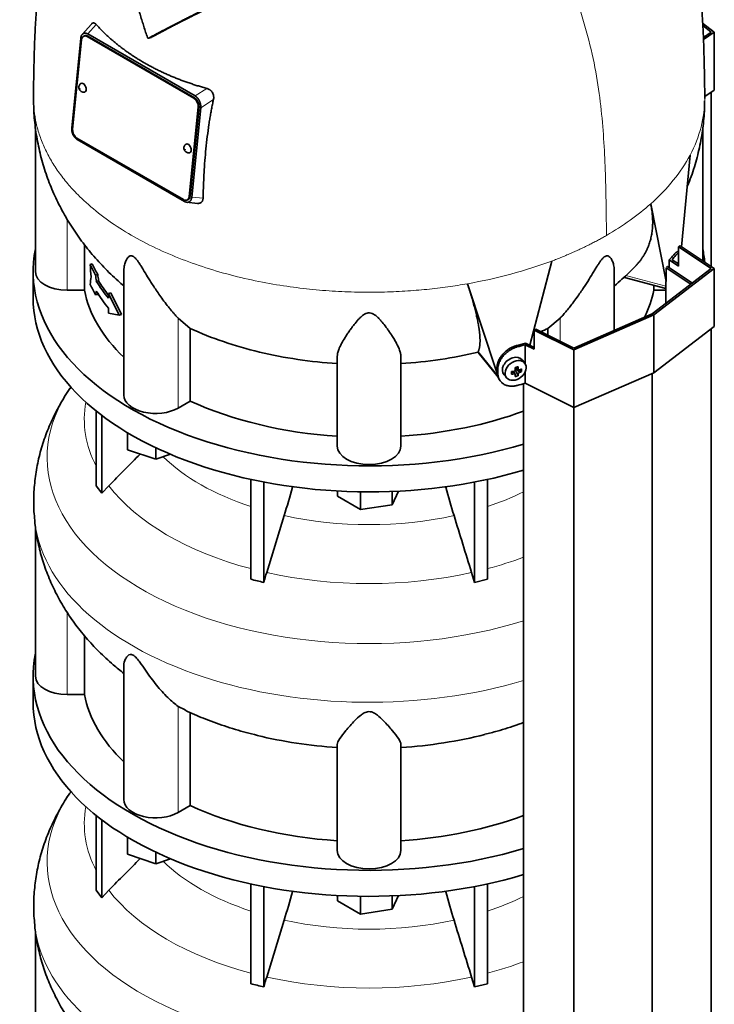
# Model space of a CAD drawing. Header units: millimetres. Extents: x 321 to 1213, y -1919 to 1672.
# Tile 9 of 29: x 915 to 1210, y -1149 to -732. Entities that reach past the tile are written whole.
import ezdxf

# ---------------------------------------------------------------- set-up
doc = ezdxf.new("R2010")
doc.units = ezdxf.units.MM
for name, color, linetype in [('M5X8_UNI7687', 7, 'Continuous'), ('MID_344-4', 7, 'Continuous'), ('VSI344-454_TERMI', 7, 'Continuous'), ('VSI344-454_TESTA', 7, 'Continuous'), ('VSI344_DIFFUSORE', 7, 'Continuous')]:
    doc.layers.add(name, color=color, linetype=linetype)

# ---------------------------------------------------------------- blocks, each defined once
blk = doc.blocks.new('SE4')
at = {"layer": 'M5X8_UNI7687', "color": 7, "linetype": 'Continuous', "lineweight": 35}
for p, q in [((1129.51, -877.21), (1128.51, -875.86)), ((1125.44, -881.87), (1124.74, -880.62)), ((1125.7, -878.93), (1126.87, -879.93)), ((1126.66, -882.48), (1125.75, -880.51)), ((1125.78, -878.99), (1125.78, -879.87)), ((1128.15, -880.74), (1126.2, -879.98)), ((1120.74, -882.14), (1121.85, -883.41)), ((1123.92, -881.88), (1124.27, -880.7))]:
    blk.add_line(p, q, dxfattribs=at)
at = {"layer": 'M5X8_UNI7687', "color": 4, "linetype": 'Continuous', "lineweight": 9}
for p, q in [((1126.76, -881.66), (1125.75, -880.51)), ((1125.83, -878.89), (1126.76, -879.69)), ((1126.2, -879.98), (1127.21, -881.14)), ((1125.02, -881.73), (1124.43, -880.67))]:
    blk.add_line(p, q, dxfattribs=at)
at = {"layer": 'M5X8_UNI7687', "color": 7, "linetype": 'Continuous', "lineweight": 35}
for centre, major_axis, ratio, start_param, end_param in [((1194.45, -838.56), (1.3, 4.83), 0.345066, 0.560828, 0.777666), ((1124.55, -878.91), (3.89, 3.14), 0.739997, 0, 3.172175), ((1124.55, -878.91), (3.89, 3.14), 0.739997, 6.252603, 6.283185), ((1121.94, -875.8), (9.99, 0.43), 0.510658, -1.393505, -1.278945), ((1122.87, -879.33), (8.97, 2.29), 0.035701, -1.293098, -1.143406), ((1122.08, -875.64), (2.06, -9.79), 0.279258, 1.046834, 1.161394), ((1126.01, -880.17), (0.391, 0.312), 0.744948, 1.56038, 2.087178), ((1126.21, -880.4), (-0.449, 0.845), 0.482969, 0.934611, 1.452812), ((1126.21, -880.4), (-0.837, 0.408), 0.40333, 4.914112, 5.432313), ((1121.8, -875.71), (3.16, -9.49), 0.408248, 1.007206, 1.121766), ((1121.94, -875.8), (9.99, 0.43), 0.510658, -1.036687, -0.922127), ((1120.09, -877.57), (6.65, -6.44), 0.71261, 0.529363, 0.679055), ((1125.64, -876.08), (-1.01, -9.2), 0.152739, -1.021742, -0.87205), ((1121.94, -875.55), (9.99, -0.48), 0.639648, -1.340934, -1.226375), ((1122.08, -875.64), (2.06, -9.79), 0.279258, 0.690017, 0.804576), ((1122.87, -874.32), (7.61, -5.28), 0.901051, 5.557555, 5.707247), ((1121.8, -875.71), (3.16, -9.49), 0.408248, 0.650389, 0.764948), ((1121.94, -875.55), (9.99, -0.48), 0.639648, -0.984117, -0.869557)]:
    blk.add_ellipse(centre, major_axis=major_axis, ratio=ratio, start_param=start_param, end_param=end_param, dxfattribs=at)
blk.add_ellipse((1125.61, -880.22), major_axis=(-3.84, -3.1), ratio=0.739997, dxfattribs=at)
for points in [[(1125.02, -880.57), (1125.04, -880.56), (1125.07, -880.55), (1125.12, -880.54), (1125.16, -880.52), (1125.2, -880.5), (1125.24, -880.47), (1125.28, -880.44), (1125.32, -880.41), (1125.35, -880.37), (1125.38, -880.33), (1125.41, -880.29), (1125.43, -880.25), (1125.45, -880.21), (1125.46, -880.17), (1125.47, -880.13), (1125.47, -880.08), (1125.47, -880.05), (1125.47, -880.04)], [(1126.76, -879.69), (1126.76, -879.71), (1126.77, -879.74), (1126.77, -879.78), (1126.79, -879.81), (1126.8, -879.85), (1126.82, -879.88), (1126.85, -879.91), (1126.87, -879.93), (1126.9, -879.95), (1126.94, -879.97), (1126.97, -879.99), (1127.01, -880), (1127.05, -880), (1127.09, -880), (1127.13, -880), (1127.17, -879.99), (1127.2, -879.98), (1127.21, -879.98)], [(1125.47, -882.01), (1125.47, -882), (1125.47, -881.97), (1125.47, -881.94), (1125.46, -881.91), (1125.45, -881.88), (1125.43, -881.85), (1125.41, -881.82), (1125.38, -881.79), (1125.35, -881.77), (1125.32, -881.75), (1125.28, -881.74), (1125.24, -881.73), (1125.2, -881.72), (1125.16, -881.72), (1125.12, -881.72), (1125.07, -881.72), (1125.04, -881.72), (1125.02, -881.73)], [(1127.21, -881.14), (1127.2, -881.14), (1127.17, -881.15), (1127.13, -881.17), (1127.09, -881.2), (1127.05, -881.22), (1127.01, -881.25), (1126.97, -881.28), (1126.94, -881.32), (1126.9, -881.35), (1126.87, -881.39), (1126.85, -881.43), (1126.82, -881.47), (1126.8, -881.51), (1126.79, -881.55), (1126.77, -881.59), (1126.77, -881.62), (1126.76, -881.65), (1126.76, -881.66)]]:
    blk.add_open_spline(points, degree=3, dxfattribs=at)
at = {"layer": 'MID_344-4', "color": 7, "linetype": 'Continuous', "lineweight": 35}
for p, q in [((1208.61, -836.21), (1208.61, -762.23)), ((1200, -843.69), (1189.46, -836.68)), ((1189.67, -836.45), (1190.11, -836.23)), ((1190.11, -836.23), (1200.62, -843.21)), ((1189.35, -842.61), (1189.35, -851.85)), ((1208.61, -1573.57), (1208.61, -862.55)), ((1183.55, -1592.77), (1183.55, -881.51)), ((1129, -885.83), (1129, -1597.16)), ((1150.29, -1607.24), (1150.29, -895.98))]:
    blk.add_line(p, q, dxfattribs=at)
at = {"layer": 'VSI344-454_TERMI', "color": 7, "linetype": 'Continuous', "lineweight": 35}
for p, q in [((1204.94, -733.09), (1209.9, -736.88)), ((1208.61, -736.86), (1205.01, -734.09)), ((1205.25, -739.09), (1208.61, -736.86)), ((1209.9, -736.88), (1205.29, -739.94)), ((1209.9, -736.88), (1209.9, -761.38)), ((1209.9, -761.38), (1205.83, -764.08)), ((1194.66, -827.82), (1195.37, -827.42)), ((1208.61, -837.09), (1194.66, -827.82)), ((1194.66, -827.82), (1194.66, -835.99)), ((1195.37, -827.42), (1209.9, -837.07)), ((1190.76, -833.4), (1194.66, -835.99)), ((1190.76, -836.67), (1190.76, -833.4)), ((1191.96, -833.32), (1194.66, -835.11)), ((1183.55, -856.29), (1208.61, -837.09)), ((1209.9, -837.07), (1184.26, -856.71)), ((1209.9, -837.07), (1209.9, -861.56)), ((1184.26, -856.71), (1150.25, -871.51)), ((1150.29, -870.76), (1183.55, -856.29)), ((1184.26, -856.71), (1184.26, -881.2)), ((1133.53, -863.12), (1134.24, -862.71)), ((1150.25, -871.51), (1133.53, -863.12)), ((1133.53, -863.12), (1133.53, -871.28)), ((1134.24, -862.71), (1150.29, -870.76)), ((1209.9, -861.56), (1184.26, -881.2)), ((1129.61, -877.36), (1129.61, -869.32)), ((1129.61, -869.32), (1133.53, -871.28)), ((1129.76, -868.62), (1133.53, -870.52)), ((1150.25, -871.51), (1150.25, -896)), ((1117.7, -880.83), (1117.7, -879.2)), ((1118.08, -881.36), (1118.08, -879.73)), ((1118.68, -884.06), (1119.06, -884.59)), ((1129.61, -885.65), (1129.61, -880.93)), ((1184.26, -881.2), (1150.25, -896)), ((1150.25, -896), (1129.61, -885.65))]:
    blk.add_line(p, q, dxfattribs=at)
at = {"layer": 'VSI344-454_TERMI', "color": 4, "linetype": 'Continuous', "lineweight": 9}
for p, q in [((1193.61, -831.41), (1192.69, -831.19)), ((1125.93, -869.73), (1126.31, -870.27)), ((1117.7, -879.2), (1118.08, -879.73)), ((1118.08, -881.36), (1117.7, -880.83))]:
    blk.add_line(p, q, dxfattribs=at)
at = {"layer": 'VSI344-454_TERMI', "color": 7, "linetype": 'Continuous', "lineweight": 35}
for centre, major_axis, start_param, end_param in [((1063.48, -795.14), (143.5, 0), -0.480069, -0.450192), ((1063.48, -795.14), (144.5, 0), -0.475352, -0.449757), ((1063.48, -795.14), (143.5, 0), -1.120604, -1.090727), ((1063.48, -795.14), (144.5, 0), -1.121039, -1.095444), ((1063.48, -811.47), (144.5, 0), -1.121039, -1.095444)]:
    blk.add_ellipse(centre, major_axis=major_axis, ratio=0.57735, start_param=start_param, end_param=end_param, dxfattribs=at)
for points, knots in [([(1192.69, -831.19), (1192.73, -831.14), (1192.82, -831.04), (1192.94, -830.9), (1193.07, -830.76), (1193.19, -830.64), (1193.32, -830.52), (1193.44, -830.41), (1193.56, -830.31), (1193.68, -830.22), (1193.8, -830.14), (1193.92, -830.07), (1194.04, -830), (1194.23, -829.91), (1194.48, -829.82), (1194.75, -829.79), (1194.91, -829.82), (1194.97, -829.83)], [0, 0, 0, 0, 0.0210181, 0.0419347, 0.0627717, 0.0835515, 0.1042965, 0.1250293, 0.1457726, 0.1665489, 0.1873807, 0.2082903, 0.2292998, 0.2504308, 0.312491, 0.3747066, 0.4161494, 0.4161494, 0.4161494, 0.4161494]), ([(1194.68, -830.39), (1194.66, -830.41), (1194.56, -830.48), (1194.37, -830.63), (1194.12, -830.85), (1193.87, -831.11), (1193.7, -831.31), (1193.61, -831.41)], [0.8203443, 0.8203443, 0.8203443, 0.8203443, 0.8334714, 0.8749845, 0.9164568, 0.9580689, 1, 1, 1, 1]), ([(1117.7, -879.2), (1117.7, -879.11), (1117.7, -878.95), (1117.72, -878.71), (1117.74, -878.46), (1117.77, -878.22), (1117.81, -877.97), (1117.86, -877.73), (1117.92, -877.48), (1117.98, -877.23), (1118.06, -876.98), (1118.14, -876.73), (1118.23, -876.48), (1118.4, -876.07), (1118.67, -875.49), (1119.09, -874.78), (1119.58, -874.08), (1120.12, -873.4), (1120.73, -872.77), (1121.38, -872.17), (1122.07, -871.62), (1122.72, -871.18), (1123.31, -870.83), (1123.82, -870.55), (1124.34, -870.3), (1124.86, -870.08), (1125.39, -869.89), (1125.75, -869.79), (1125.93, -869.73)], [0, 0, 0, 0, 0.020997, 0.041893, 0.062713, 0.083477, 0.104209, 0.124931, 0.145666, 0.166436, 0.187265, 0.208173, 0.229184, 0.250319, 0.312379, 0.374611, 0.437429, 0.499972, 0.562502, 0.625327, 0.687534, 0.749602, 0.791735, 0.833469, 0.874983, 0.916456, 0.958068, 1, 1, 1, 1]), ([(1126.31, -870.27), (1126.22, -870.29), (1126.04, -870.35), (1125.77, -870.43), (1125.51, -870.52), (1125.24, -870.62), (1124.98, -870.73), (1124.72, -870.84), (1124.46, -870.96), (1124.2, -871.09), (1123.94, -871.23), (1123.69, -871.37), (1123.43, -871.52), (1123.02, -871.77), (1122.45, -872.16), (1121.76, -872.71), (1121.11, -873.3), (1120.5, -873.94), (1119.95, -874.61), (1119.47, -875.31), (1119.05, -876.03), (1118.74, -876.68), (1118.51, -877.26), (1118.36, -877.76), (1118.23, -878.26), (1118.14, -878.75), (1118.09, -879.25), (1118.08, -879.57), (1118.08, -879.73)], [0, 0, 0, 0, 0.021018, 0.041934, 0.062771, 0.08355, 0.104295, 0.125028, 0.145771, 0.166547, 0.187379, 0.208288, 0.229298, 0.250429, 0.312489, 0.374705, 0.437522, 0.500061, 0.562591, 0.625422, 0.687637, 0.749714, 0.79185, 0.833578, 0.875077, 0.916526, 0.958107, 1, 1, 1, 1]), ([(1118.68, -884.05), (1118.55, -883.87), (1118.36, -883.56), (1118.14, -883.09), (1117.98, -882.67), (1117.85, -882.23), (1117.77, -881.77), (1117.71, -881.31), (1117.7, -880.99), (1117.7, -880.83)], [0.6886177, 0.6886177, 0.6886177, 0.6886177, 0.7497141, 0.7918499, 0.8335781, 0.8750765, 0.9165257, 0.958107, 1, 1, 1, 1]), ([(1118.08, -881.36), (1118.08, -881.44), (1118.08, -881.6), (1118.09, -881.84), (1118.12, -882.08), (1118.15, -882.31), (1118.19, -882.54), (1118.24, -882.76), (1118.29, -882.98), (1118.36, -883.2), (1118.43, -883.41), (1118.52, -883.62), (1118.61, -883.83), (1118.78, -884.16), (1119.05, -884.6), (1119.47, -885.12), (1119.95, -885.58), (1120.5, -885.98), (1121.11, -886.32), (1121.76, -886.58), (1122.45, -886.78), (1123.1, -886.88), (1123.68, -886.93), (1124.2, -886.93), (1124.72, -886.9), (1125.24, -886.83), (1125.77, -886.74), (1126.13, -886.65), (1126.31, -886.6)], [0, 0, 0, 0, 0.020996, 0.041893, 0.062713, 0.083477, 0.104209, 0.124931, 0.145666, 0.166436, 0.187264, 0.208173, 0.229184, 0.250319, 0.312379, 0.374611, 0.437429, 0.499972, 0.562503, 0.625328, 0.687536, 0.749604, 0.791737, 0.833471, 0.874985, 0.916457, 0.958069, 1, 1, 1, 1])]:
    blk.add_open_spline(points, degree=3, knots=knots, dxfattribs=at)
at = {"layer": 'VSI344-454_TESTA', "color": 7, "linetype": 'Continuous', "lineweight": 35}
for p, q in [((945.71, -733.39), (941.78, -737.85)), ((942.3, -737.44), (942.09, -737.57)), ((942.78, -738.39), (942.43, -738.55)), ((989.14, -764.84), (943.89, -738.72)), ((944.2, -737.62), (989.71, -763.9)), ((989.49, -764.69), (944.24, -738.56)), ((941.15, -739.51), (937.36, -777.35)), ((941.51, -740.07), (937.71, -777.92)), ((970, -739.37), (971.02, -739.09)), ((991.59, -766.14), (991.43, -765.81)), ((987.21, -806.5), (991, -768.65)), ((987.56, -806.34), (991.35, -768.5)), ((992.06, -768.9), (988.27, -806.74)), ((921.98, -777.29), (921.98, -838.41)), ((937.83, -780.1), (938, -780.46)), ((1204.98, -833.8), (1204.98, -777.72)), ((939.58, -781.72), (984.83, -807.85)), ((939.72, -782.35), (985.22, -808.62)), ((1195.92, -827.78), (1199.6, -788.97)), ((986.04, -808.95), (990.7, -809.41)), ((986.29, -808.02), (986.64, -807.87)), ((987.11, -808.81), (987.33, -808.68)), ((1189.43, -842.48), (1182.91, -809.63)), ((942.74, -826.83), (942.74, -846.21)), ((1131.67, -869.58), (1140.96, -833.85)), ((946.07, -835.09), (945.14, -835.31)), ((959.47, -838.11), (959.47, -890.67)), ((1167.49, -863.28), (1167.49, -838.11)), ((1189.46, -836.68), (1189.46, -842.5)), ((948.42, -839.57), (947.49, -839.79)), ((948.72, -842.19), (947.8, -842.42)), ((1171.74, -840.82), (1189.35, -845.56)), ((942.74, -846.21), (935.48, -846.21)), ((1117.5, -880.69), (1105.17, -843.49)), ((1184.23, -844.18), (1184.23, -846.21)), ((1189.35, -846.21), (1184.23, -846.21)), ((948.42, -848.01), (947.49, -848.23)), ((953.89, -847.34), (952.97, -847.56)), ((957.51, -856.74), (952.97, -847.56)), ((952.97, -847.56), (952.97, -849.67)), ((958.44, -856.52), (953.89, -847.34)), ((952.97, -853.89), (952.97, -855.99)), ((957.51, -856.74), (952.97, -855.99)), ((958.44, -856.52), (957.51, -856.74)), ((987.65, -862.43), (982.52, -858.15)), ((1144.45, -858.15), (1139.32, -862.43)), ((987.65, -862.43), (987.65, -893.22)), ((1139.32, -862.43), (1139.32, -865.26)), ((1109.7, -872.5), (1109.73, -872.26)), ((1049.98, -912.31), (1049.98, -874.28)), ((1076.98, -912.31), (1076.98, -874.28)), ((1109.74, -872.57), (1118.24, -883.1)), ((987.65, -893.22), (982.52, -896.18))]:
    blk.add_line(p, q, dxfattribs=at)
at = {"layer": 'VSI344-454_TESTA', "color": 4, "linetype": 'Continuous', "lineweight": 9}
for p, q in [((944.2, -737.62), (947.74, -733.6)), ((944.24, -738.56), (943.89, -738.72)), ((994.7, -760.71), (989.71, -763.9)), ((989.14, -764.84), (989.49, -764.69)), ((997.48, -765.45), (992.06, -768.9)), ((991.35, -768.5), (991, -768.65)), ((987.21, -806.5), (987.56, -806.34)), ((988.27, -806.74), (993.06, -807.22)), ((935.48, -846.21), (935.48, -816.25)), ((1172.4, -839.95), (1189.35, -844.51)), ((982.52, -896.18), (982.52, -858.15)), ((1144.45, -867.83), (1144.45, -858.15)), ((1109.73, -872.26), (1118.16, -882.69))]:
    blk.add_line(p, q, dxfattribs=at)
at = {"layer": 'VSI344-454_TESTA', "color": 7, "linetype": 'Continuous', "lineweight": 35}
for centre, major_axis, ratio, start_param, end_param in [((943.63, -741.3), (1.2, -2.75), 0.643408, 2.425216, 3.996013), ((943.98, -741.14), (1.2, -2.75), 0.643408, 2.425216, 3.141593), ((942.09, -760.42), (-0.8, 1.83), 0.643408, 0, 0.21978), ((942.09, -760.42), (-0.8, 1.83), 0.643408, 2.920391, 6.283185), ((988.88, -767.42), (1.2, -2.75), 0.643408, 0.85442, 2.425216), ((989.23, -767.27), (-1.2, 2.75), 0.643408, 3.996013, 5.566809), ((939.84, -779.14), (-1.2, 2.75), 0.643408, 0.85442, 2.425216), ((986.63, -786.14), (-0.8, 1.83), 0.643408, 0, 0.21978), ((986.63, -786.14), (-0.8, 1.83), 0.643408, 2.920391, 6.283185), ((985.09, -805.27), (-1.2, 2.75), 0.643408, 2.425216, 3.996013), ((985.44, -805.12), (-1.2, 2.75), 0.643408, 3.141593, 3.996013), ((935.48, -838.41), (13.5, 0), 0.57735, 3.141593, 4.712389), ((1063.48, -817.05), (-122.5, 0), 0.57735, 0.261186, 0.327396), ((1063.48, -817.05), (-121.5, 0), 0.57735, 0.260097, 0.326857), ((1063.48, -819.16), (-122.5, 0), 0.57735, 0.335083, 0.446047), ((1063.48, -819.16), (-121.5, 0), 0.57735, 0.334608, 0.428513), ((1063.48, -838.41), (-121.5, 0), 0.57735, 0.111341, 0.543224), ((1063.48, -825.48), (-122.5, 0), 0.57735, 0.261186, 0.327396), ((1063.48, -823.37), (-122.5, 0), 0.57735, 0.335083, 0.446047), ((1063.48, -838.41), (121.5, 0), 0.57735, 6.004526, 6.171844), ((972.97, -890.67), (13.5, 0), 0.57735, 3.141593, 5.497787), ((1063.48, -838.41), (-121.5, 0), 0.57735, 0.896739, 1.459455), ((1063.48, -838.41), (121.5, 0), 0.57735, 4.82373, 5.281941), ((1063.48, -912.31), (13.5, 0), 0.57735, 3.141593, 6.283185)]:
    blk.add_ellipse(centre, major_axis=major_axis, ratio=ratio, start_param=start_param, end_param=end_param, dxfattribs=at)
at = {"layer": 'VSI344-454_TESTA', "color": 4, "linetype": 'Continuous', "lineweight": 9}
for centre in [(941.03, -760.88), (985.58, -786.6)]:
    blk.add_ellipse(centre, major_axis=(-0.0254, 0.0582), ratio=0.643408, dxfattribs=at)
for start_param, end_param in [(5.707705, 5.986003), (5.009578, 5.287871)]:
    blk.add_ellipse((1063.48, -764.9), major_axis=(142.36, 0), ratio=0.57735, start_param=start_param, end_param=end_param, dxfattribs=at)
at = {"layer": 'VSI344-454_TESTA', "color": 7, "linetype": 'Continuous', "lineweight": 35}
for points, degree, knots in [([(939.67, -659.58), (938.94, -660.99), (937.13, -664.63), (934.41, -670.69), (931.69, -677.76), (929.41, -684.89), (927.55, -691.95), (926, -699.01), (924.67, -706.5), (923.59, -714.33), (922.74, -722.48), (922.11, -730.69), (921.7, -738.57), (921.45, -745.84), (921.32, -751.8), (921.23, -756.42), (921.16, -760.61), (921.13, -763.48), (921.13, -764.89), (921.13, -764.9)], 3, [0.268791, 0.268791, 0.268791, 0.268791, 0.2994064, 0.3474862, 0.3962155, 0.4453554, 0.4911751, 0.5367529, 0.585889, 0.6400119, 0.6937793, 0.7514987, 0.8111551, 0.8598626, 0.9065194, 0.9430644, 0.9702522, 0.9998582, 1, 1, 1, 1]), ([(1205.83, -764.94), (1205.83, -763.86), (1205.83, -761.55), (1205.76, -757.79), (1205.69, -753.92), (1205.59, -748.99), (1205.43, -742.85), (1205.11, -735.03), (1204.6, -726.91), (1203.81, -718.13), (1202.8, -709.85), (1201.49, -701.7), (1199.97, -694.27), (1198.14, -686.93), (1195.93, -679.63), (1193.31, -672.52), (1190.42, -665.84), (1188.37, -661.66), (1187.3, -659.58), (1187.27, -659.53)], 3, [0, 0, 0, 0, 0.0197175, 0.0499341, 0.078512, 0.1125501, 0.1619145, 0.2122512, 0.2776217, 0.3327138, 0.3923564, 0.4445103, 0.4950819, 0.5398793, 0.5902485, 0.6413228, 0.6856582, 0.7299754, 0.7309332, 0.7309332, 0.7309332, 0.7309332]), ([(969.49, -739.08), (969.36, -738.7), (969.1, -737.94), (968.71, -736.8), (968.33, -735.65), (967.96, -734.49), (967.59, -733.33), (967.22, -732.16), (966.86, -730.99), (966.51, -729.8), (966.16, -728.61), (965.82, -727.42), (965.48, -726.22), (965.14, -725.01), (964.82, -723.79), (964.49, -722.57), (964.17, -721.34), (963.73, -719.58), (963.15, -717.24), (962.47, -714.3), (961.79, -711.24), (961.11, -708.07), (960.43, -704.78), (960, -702.55), (959.78, -701.42)], 3, [0, 0, 0, 0, 0.030328, 0.060804, 0.091429, 0.122206, 0.153136, 0.184222, 0.215465, 0.246867, 0.278431, 0.310158, 0.342051, 0.374109, 0.406337, 0.438735, 0.471305, 0.504049, 0.578996, 0.657008, 0.738102, 0.822291, 0.909586, 1, 1, 1, 1]), ([(999.73, -724.19), (995.56, -726.24), (992, -728.01), (987.96, -730.03), (984.42, -731.83), (982.5, -732.81), (980.69, -733.74), (978.8, -734.71), (976.98, -735.66), (973.34, -737.56), (970, -739.37)], 2, [0, 0, 0, 0.25, 0.25, 0.5, 0.5, 0.625, 0.625, 0.75, 0.75, 1, 1, 1]), ([(971.02, -739.09), (974.36, -737.29), (978.01, -735.39), (979.81, -734.45), (981.7, -733.48), (983.47, -732.56), (985.36, -731.6), (988.91, -729.8), (992.98, -727.77), (996.58, -725.97), (1000.79, -723.9)], 2, [0, 0, 0, 0.25, 0.25, 0.375, 0.375, 0.5, 0.5, 0.75, 0.75, 1, 1, 1]), ([(945.72, -733.38), (945.73, -733.37), (945.84, -733.24), (946.09, -733.05), (946.41, -732.95), (946.67, -732.95), (946.88, -732.99), (947.09, -733.07), (947.31, -733.2), (947.53, -733.38), (947.67, -733.52), (947.74, -733.6)], 3, [0.3819069, 0.3819069, 0.3819069, 0.3819069, 0.392179, 0.5097344, 0.6234902, 0.6817649, 0.7404104, 0.8020867, 0.8651418, 0.9320617, 1, 1, 1, 1]), ([(947.74, -733.6), (947.92, -733.8), (948.28, -734.2), (948.84, -734.79), (949.4, -735.38), (949.96, -735.96), (950.54, -736.54), (951.12, -737.11), (951.72, -737.68), (952.31, -738.25), (952.92, -738.81), (953.54, -739.36), (954.16, -739.91), (954.79, -740.45), (955.42, -740.99), (956.07, -741.53), (956.72, -742.06), (957.38, -742.58), (958.04, -743.1), (958.72, -743.61), (959.4, -744.12), (960.08, -744.62), (960.78, -745.12), (961.48, -745.62), (962.19, -746.1), (962.9, -746.58), (963.62, -747.06), (964.35, -747.53), (965.08, -748), (965.82, -748.46), (966.57, -748.91), (967.32, -749.36), (968.32, -749.94), (969.57, -750.65), (971.09, -751.47), (972.63, -752.28), (974.19, -753.06), (975.78, -753.82), (977.39, -754.56), (979.03, -755.27), (980.68, -755.97), (982.36, -756.64), (984.06, -757.29), (985.79, -757.92), (987.53, -758.53), (989.29, -759.11), (991.07, -759.67), (992.88, -760.21), (994.09, -760.54), (994.7, -760.71)], 3, [0, 0, 0, 0, 0.016211, 0.032418, 0.048618, 0.064813, 0.081003, 0.097187, 0.113366, 0.129539, 0.145707, 0.161869, 0.178026, 0.194178, 0.210323, 0.226464, 0.242598, 0.258728, 0.274851, 0.29097, 0.307082, 0.323189, 0.339291, 0.355387, 0.371478, 0.387563, 0.403642, 0.419716, 0.435784, 0.451847, 0.467904, 0.483956, 0.500002, 0.531096, 0.562211, 0.593346, 0.624503, 0.65568, 0.686878, 0.718097, 0.749337, 0.780598, 0.811879, 0.843181, 0.874504, 0.905847, 0.937211, 0.968595, 1, 1, 1, 1]), ([(969.49, -739.08), (969.5, -739.1), (969.52, -739.14), (969.55, -739.19), (969.59, -739.25), (969.64, -739.31), (969.71, -739.36), (969.78, -739.39), (969.85, -739.4), (969.93, -739.4), (969.97, -739.38), (970, -739.37)], 3, [0, 0, 0, 0, 0.083882, 0.167351, 0.251899, 0.376428, 0.501233, 0.625666, 0.750014, 0.87532, 1, 1, 1, 1]), ([(941.06, -758.76), (941.04, -758.77), (940.84, -758.89), (940.59, -759.31), (940.39, -759.89), (940.38, -760.53), (940.57, -761.19), (940.96, -761.74), (941.29, -761.96), (941.43, -762.06)], 3, [0, 0, 0, 0, 0.016071, 0.188666, 0.346757, 0.501927, 0.66984, 0.88022, 1, 1, 1, 1]), ([(994.7, -760.71), (994.76, -760.73), (994.89, -760.77), (995.07, -760.83), (995.25, -760.91), (995.48, -761.02), (995.75, -761.17), (996.06, -761.38), (996.33, -761.62), (996.67, -761.97), (997.03, -762.46), (997.35, -763.13), (997.51, -763.74), (997.57, -764.25), (997.58, -764.65), (997.55, -765.06), (997.5, -765.32), (997.48, -765.45)], 3, [0, 0, 0, 0, 0.03415, 0.067958, 0.101516, 0.134917, 0.197958, 0.259657, 0.318285, 0.37658, 0.490339, 0.607904, 0.728718, 0.794673, 0.861368, 0.929571, 1, 1, 1, 1]), ([(921.19, -764.97), (921.2, -767.24), (921.25, -771.69), (922.09, -779.29), (923.59, -787.2), (925.74, -795), (928.5, -802.58), (931.86, -809.92), (935.79, -817.01), (940.28, -823.82), (945.31, -830.33), (950.89, -836.54), (955.66, -841.11), (958.61, -843.71), (959.42, -844.4)], 3, [0, 0, 0, 0, 0.0610135, 0.1410798, 0.2207917, 0.3003204, 0.3798458, 0.4595598, 0.5396689, 0.6203955, 0.701976, 0.7846548, 0.8686711, 0.9000085, 0.9000085, 0.9000085, 0.9000085]), ([(997.48, -765.45), (997.41, -765.78), (997.26, -766.45), (997.05, -767.47), (996.84, -768.49), (996.64, -769.53), (996.44, -770.57), (996.25, -771.63), (996.07, -772.7), (995.89, -773.78), (995.71, -774.86), (995.34, -777.28), (994.82, -781.11), (994.26, -786.22), (993.81, -791.39), (993.53, -795.65), (993.35, -799.13), (993.24, -801.76), (993.14, -804.47), (993.09, -806.29), (993.06, -807.22)], 3, [0, 0, 0, 0, 0.02336, 0.047015, 0.070963, 0.095203, 0.119731, 0.144544, 0.169639, 0.195013, 0.220662, 0.246585, 0.366346, 0.49242, 0.612327, 0.739264, 0.80163, 0.865878, 0.932007, 1, 1, 1, 1]), ([(1198.33, -802.63), (1198.41, -802.43), (1199.56, -799.61), (1201.53, -794.06), (1203.69, -785.86), (1205.1, -777.68), (1205.77, -770.83), (1205.77, -767.15), (1205.76, -765.94)], 3, [0.3304513, 0.3304513, 0.3304513, 0.3304513, 0.3415417, 0.4900137, 0.6364085, 0.7810284, 0.9241639, 0.9843732, 0.9843732, 0.9843732, 0.9843732]), ([(985.6, -784.47), (985.58, -784.49), (985.39, -784.61), (985.14, -785.03), (984.94, -785.61), (984.93, -786.25), (985.11, -786.91), (985.51, -787.46), (985.84, -787.68), (985.98, -787.78)], 3, [0, 0, 0, 0, 0.016071, 0.188666, 0.346757, 0.501927, 0.66984, 0.88022, 1, 1, 1, 1]), ([(993.06, -807.22), (993.06, -807.28), (993.05, -807.39), (993.04, -807.56), (993.01, -807.73), (992.96, -807.94), (992.89, -808.18), (992.76, -808.45), (992.61, -808.68), (992.37, -808.96), (992, -809.22), (991.46, -809.41), (991.01, -809.44), (990.75, -809.42), (990.7, -809.41)], 3, [0, 0, 0, 0, 0.0335571, 0.0667874, 0.0997731, 0.1325985, 0.1958636, 0.2580457, 0.3183352, 0.3781439, 0.4957181, 0.6141111, 0.7362695, 0.7635613, 0.7635613, 0.7635613, 0.7635613]), ([(1176.82, -835.61), (1176.88, -835.54), (1177.06, -835.36), (1177.33, -835.06), (1177.64, -834.7), (1177.95, -834.35), (1178.24, -833.98), (1178.53, -833.61), (1178.81, -833.24), (1179.08, -832.86), (1179.35, -832.48), (1179.61, -832.1), (1179.85, -831.71), (1180.1, -831.31), (1180.33, -830.91), (1180.56, -830.51), (1180.78, -830.11), (1180.99, -829.69), (1181.19, -829.28), (1181.39, -828.86), (1181.58, -828.44), (1181.76, -828.01), (1181.93, -827.58), (1182.17, -826.95), (1182.46, -826.12), (1182.77, -825.08), (1183.04, -824.02), (1183.26, -822.95), (1183.44, -821.87), (1183.59, -820.78), (1183.69, -819.69), (1183.75, -818.59), (1183.77, -817.48), (1183.75, -816.37), (1183.7, -815.25), (1183.61, -814.13), (1183.49, -813.01), (1183.33, -811.89), (1183.14, -810.76), (1182.99, -810.01), (1182.91, -809.63)], 3, [0.1920483, 0.1920483, 0.1920483, 0.1920483, 0.2005107, 0.2147742, 0.2290298, 0.2432778, 0.2575181, 0.2717506, 0.2859755, 0.3001927, 0.3144023, 0.3286042, 0.3427985, 0.3569852, 0.3711642, 0.3853356, 0.3994995, 0.4136557, 0.4278043, 0.4419454, 0.4560788, 0.4702047, 0.484323, 0.4984337, 0.5315552, 0.5644411, 0.5970912, 0.6295054, 0.6616835, 0.6936252, 0.7253304, 0.756799, 0.7880306, 0.8190252, 0.8497823, 0.8803019, 0.9105837, 0.9406275, 0.970433, 1, 1, 1, 1]), ([(982.52, -858.15), (982.3, -857.92), (981.86, -857.44), (981.16, -856.65), (980.35, -855.72), (979.41, -854.61), (978.1, -852.99), (976.52, -850.95), (974.79, -848.56), (973.24, -846.32), (971.88, -844.26), (970.67, -842.36), (969.3, -840.14), (968.04, -838.06), (966.84, -836.12), (966.03, -834.85), (965.24, -833.7), (964.44, -832.7), (963.59, -831.93), (962.78, -831.59), (962.14, -831.66), (961.6, -831.97), (961.13, -832.44), (960.55, -833.29), (960.09, -834.35), (959.74, -835.59), (959.55, -836.68), (959.48, -837.53), (959.47, -838.02), (959.47, -838.11)], 3, [0, 0, 0, 0, 0.020247, 0.0413012, 0.0631676, 0.0911499, 0.1206822, 0.1725651, 0.2189806, 0.2600001, 0.2962057, 0.3283254, 0.3570821, 0.4069553, 0.4285992, 0.4484587, 0.4665056, 0.4826091, 0.4971306, 0.5113122, 0.5266668, 0.543344, 0.562023, 0.5826937, 0.6304427, 0.6595254, 0.6923195, 0.7261108, 0.734395, 0.734395, 0.734395, 0.734395]), ([(1167.49, -838.11), (1167.49, -837.96), (1167.48, -837.1), (1167.28, -835.64), (1166.72, -833.88), (1166.03, -832.63), (1165.37, -831.96), (1164.81, -831.67), (1164.28, -831.59), (1163.55, -831.83), (1162.75, -832.47), (1162, -833.35), (1161.22, -834.43), (1160.44, -835.62), (1159.6, -836.96), (1158.38, -838.96), (1156.67, -841.78), (1154.81, -844.7), (1153.1, -847.24), (1151.56, -849.43), (1149.94, -851.61), (1148.34, -853.66), (1146.9, -855.39), (1145.6, -856.89), (1144.82, -857.74), (1144.45, -858.15)], 3, [0.265607, 0.265607, 0.265607, 0.265607, 0.2789295, 0.3409942, 0.392778, 0.4359518, 0.4604978, 0.4716154, 0.4871189, 0.5000341, 0.5129562, 0.5284792, 0.5444389, 0.5641957, 0.583938, 0.6074587, 0.6593255, 0.7214848, 0.7571561, 0.7963778, 0.8446458, 0.8874257, 0.9275339, 0.9650516, 1, 1, 1, 1]), ([(1167.55, -844.4), (1168.62, -843.48), (1171.8, -840.66), (1174.94, -837.64), (1176.77, -835.66), (1176.81, -835.62)], 3, [0.4426414, 0.4426414, 0.4426414, 0.4426414, 0.6269656, 0.9926752, 1, 1, 1, 1]), ([(1109.73, -872.26), (1109.76, -872.2), (1109.81, -872.09), (1109.89, -871.91), (1109.96, -871.72), (1110.03, -871.52), (1110.09, -871.32), (1110.15, -871.1), (1110.21, -870.88), (1110.26, -870.66), (1110.31, -870.42), (1110.35, -870.18), (1110.39, -869.93), (1110.42, -869.67), (1110.45, -869.41), (1110.47, -869.14), (1110.49, -868.86), (1110.51, -868.58), (1110.52, -868.28), (1110.53, -867.98), (1110.53, -867.68), (1110.53, -867.36), (1110.52, -867.04), (1110.51, -866.71), (1110.5, -866.38), (1110.48, -866.04), (1110.46, -865.69), (1110.43, -865.33), (1110.4, -864.97), (1110.37, -864.6), (1110.33, -864.23), (1110.29, -863.85), (1110.24, -863.46), (1110.19, -863.07), (1110.13, -862.67), (1110.07, -862.26), (1109.98, -861.67), (1109.85, -860.86), (1109.66, -859.85), (1109.45, -858.8), (1109.22, -857.73), (1108.98, -856.64), (1108.71, -855.53), (1108.43, -854.39), (1108.13, -853.24), (1107.81, -852.07), (1107.48, -850.89), (1107.13, -849.68), (1106.77, -848.47), (1106.39, -847.24), (1106, -846), (1105.59, -844.76), (1105.31, -843.91), (1105.17, -843.49)], 3, [0, 0, 0, 0, 0.014374, 0.02874, 0.043097, 0.057447, 0.071789, 0.086123, 0.100449, 0.114767, 0.129077, 0.143379, 0.157674, 0.171961, 0.186239, 0.200511, 0.214774, 0.22903, 0.243278, 0.257518, 0.27175, 0.285975, 0.300193, 0.314402, 0.328604, 0.342798, 0.356985, 0.371164, 0.385335, 0.399499, 0.413655, 0.427804, 0.441945, 0.456079, 0.470204, 0.484323, 0.498433, 0.531555, 0.564441, 0.597091, 0.629505, 0.661683, 0.693625, 0.72533, 0.756799, 0.78803, 0.819025, 0.849782, 0.880302, 0.910583, 0.940627, 0.970433, 1, 1, 1, 1]), ([(1076.98, -874.28), (1076.98, -874.1), (1076.97, -873.73), (1076.87, -873.14), (1076.71, -872.44), (1076.44, -871.62), (1075.96, -870.42), (1075.24, -868.94), (1074.25, -867.2), (1073.24, -865.57), (1072.24, -864.07), (1071.28, -862.69), (1070.09, -861.08), (1068.9, -859.59), (1067.66, -858.23), (1066.77, -857.37), (1065.84, -856.63), (1064.86, -856.06), (1063.73, -855.76), (1062.55, -855.89), (1061.53, -856.37), (1060.6, -857.02), (1059.71, -857.82), (1058.48, -859.1), (1057.28, -860.56), (1056.07, -862.17), (1055.09, -863.54), (1054.15, -864.93), (1053, -866.72), (1051.97, -868.49), (1051.12, -870.17), (1050.53, -871.58), (1050.08, -872.97), (1050.02, -873.86), (1049.98, -874.28)], 3, [0, 0, 0, 0, 0.020247, 0.041301, 0.063168, 0.09115, 0.120682, 0.172565, 0.218981, 0.26, 0.296206, 0.328325, 0.357082, 0.406955, 0.428599, 0.448459, 0.466506, 0.482609, 0.497131, 0.511312, 0.526667, 0.543344, 0.562023, 0.582694, 0.630443, 0.659525, 0.692319, 0.726111, 0.759233, 0.82594, 0.865768, 0.902245, 0.953307, 1, 1, 1, 1]), ([(987.65, -862.43), (992.1, -864.49), (996.8, -866.36), (1006.61, -869.71), (1011.72, -871.18), (1022.25, -873.7), (1027.67, -874.74), (1038.7, -876.38), (1044.32, -876.98), (1049.98, -877.34)], 3, [0, 0, 0, 0, 0.25, 0.25, 0.5, 0.5, 0.75, 0.75, 1, 1, 1, 1]), ([(1109.7, -872.5), (1104.48, -873.74), (1099.1, -874.77), (1088.16, -876.39), (1082.6, -876.98), (1076.98, -877.34)], 3, [0, 0, 0, 0, 0.5, 0.5, 1, 1, 1, 1])]:
    blk.add_open_spline(points, degree=degree, knots=knots, dxfattribs=at)
at = {"layer": 'VSI344-454_TESTA', "color": 4, "linetype": 'Continuous', "lineweight": 9}
for points, knots in [([(1144.99, -700.57), (1146.02, -705.14), (1148.82, -714.79), (1153.95, -730.13), (1158.33, -746.01), (1160.97, -761.03), (1162.54, -775.12), (1163.43, -788.67), (1163.9, -801.91), (1164.05, -813.24), (1164.14, -820.28), (1164.14, -823.02)], [0, 0, 0, 0, 0.117079, 0.240569, 0.360617, 0.476421, 0.590288, 0.703407, 0.816259, 0.929029, 1, 1, 1, 1]), ([(1205.84, -764.94), (1205.84, -768.99), (1205.31, -773.05), (1203.23, -781.09), (1201.66, -785.07), (1199.6, -788.97)], [0.5007354, 0.5007354, 0.5007354, 0.5007354, 0.75, 0.75, 1, 1, 1, 1])]:
    blk.add_open_spline(points, degree=3, knots=knots, dxfattribs=at)
at = {"layer": 'VSI344-454_TESTA', "color": 7, "linetype": 'Continuous', "lineweight": 35}
for points, degree in [([(942.09, -737.57), (941.29, -738.14), (941.15, -739.51)], 2), ([(944.2, -737.62), (943.13, -737), (942.3, -737.44)], 2), ([(941.43, -762.06), (941.87, -762.29), (942.25, -762.37), (942.6, -762.3)], 3), ([(991.43, -765.81), (990.78, -764.51), (989.71, -763.9)], 2), ([(992.06, -768.9), (992.2, -767.53), (991.59, -766.14)], 2), ([(937.36, -777.35), (937.22, -778.72), (937.83, -780.1)], 2), ([(938, -780.46), (938.66, -781.74), (939.72, -782.35)], 2), ([(985.98, -787.78), (986.41, -788.01), (986.8, -788.09), (987.14, -788.02)], 3), ([(985.22, -808.62), (986.28, -809.24), (987.11, -808.81)], 2), ([(987.33, -808.68), (988.13, -808.11), (988.27, -806.74)], 2), ([(945.64, -840.58), (945.47, -838.83), (945.3, -837.07), (945.14, -835.31)], 3), ([(945.64, -840.58), (945.47, -841.64), (945.3, -842.69), (945.14, -843.75)], 3), ([(947.8, -842.42), (947.69, -841.54), (947.59, -840.67), (947.49, -839.79)], 3), ([(948.72, -842.19), (948.62, -841.32), (948.52, -840.45), (948.42, -839.57)], 3), ([(947.8, -846.63), (947.69, -847.16), (947.59, -847.7), (947.49, -848.23)], 3), ([(948.49, -847.61), (948.47, -847.74), (948.44, -847.87), (948.42, -848.01)], 3), ([(1139.32, -862.43), (1138.33, -862.89), (1137.33, -863.34), (1136.32, -863.77)], 3), ([(1133.61, -864.91), (1133.37, -865.01), (1133.13, -865.11), (1132.89, -865.2)], 3)]:
    blk.add_open_spline(points, degree=degree, dxfattribs=at)
at = {"layer": 'VSI344-454_TESTA', "color": 4, "linetype": 'Continuous', "lineweight": 9}
for points, weights in [([(921.13, -764.9), (921.13, -830.75), (1014.43, -859.53), (1105.17, -843.49)], [0.668643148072, 0.54702804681, 0.657480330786, 1]), ([(1140.96, -833.85), (1149.33, -830.71), (1157.09, -827.09), (1164.14, -823.02)], [1, 0.996331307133, 0.996331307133, 1])]:
    blk.add_rational_spline(points, weights, degree=3, dxfattribs=at)
blk.add_open_spline([(1182.91, -809.63), (1177.49, -814.45), (1171.19, -818.95), (1164.14, -823.02)], degree=3, dxfattribs=at)
at = {"layer": 'VSI344_DIFFUSORE', "color": 7, "linetype": 'Continuous', "lineweight": 35}
for p, q in [((920.98, -838.41), (920.98, -849.44)), ((947.78, -929.09), (947.78, -897.45)), ((950.07, -932.29), (950.07, -899.25)), ((960.97, -913.86), (960.97, -906.58)), ((972.97, -917.86), (960.97, -913.86)), ((972.97, -917.86), (972.97, -912.98)), ((979.21, -915.78), (972.97, -917.86)), ((1013.26, -968.77), (1013.26, -926.43)), ((1113.71, -968.77), (1113.71, -926.43)), ((947.78, -929.09), (950.07, -932.29)), ((950.07, -932.29), (953.07, -929.12)), ((1018.8, -970.1), (1018.8, -927.56)), ((1108.17, -970.1), (1108.17, -927.56)), ((1050.1, -933.57), (1050.1, -931.34)), ((1059.9, -939.23), (1050.1, -933.57)), ((1059.9, -939.23), (1059.9, -931.68)), ((1075.96, -931.39), (1073.28, -937.16)), ((1073.28, -937.16), (1073.28, -931.51)), ((1073.28, -937.16), (1059.9, -939.23)), ((1027.47, -941.8), (1020.04, -965.91)), ((921.98, -946.77), (921.98, -1009.88)), ((1106.92, -965.91), (1108.17, -970.1)), ((1108.17, -970.1), (1113.71, -968.77)), ((942.74, -1017.67), (942.74, -992.64)), ((959.47, -1005.38), (959.47, -1062.13)), ((920.98, -1009.88), (920.98, -1020.9)), ((942.74, -1017.67), (935.48, -1017.67)), ((985.49, -1024.12), (982.52, -1022.65)), ((987.65, -1064.68), (987.65, -1025.19)), ((1049.98, -1083.78), (1049.98, -1038.79)), ((1076.98, -1083.78), (1076.98, -1038.79)), ((987.65, -1064.68), (982.52, -1067.64)), ((947.78, -1100.55), (947.78, -1068.92)), ((950.07, -1103.75), (950.07, -1070.71)), ((960.97, -1085.32), (960.97, -1078.05)), ((972.97, -1089.32), (972.97, -1084.45)), ((972.97, -1089.32), (960.97, -1085.32)), ((979.21, -1087.24), (972.97, -1089.32)), ((947.78, -1100.55), (950.07, -1103.75)), ((950.07, -1103.75), (953.07, -1100.58)), ((1013.26, -1140.24), (1013.26, -1097.89)), ((1018.8, -1141.56), (1018.8, -1099.02)), ((1108.17, -1141.56), (1108.17, -1099.02)), ((1113.71, -1140.24), (1113.71, -1097.89)), ((1050.1, -1105.04), (1050.1, -1102.81)), ((1059.9, -1110.69), (1050.1, -1105.04)), ((1059.9, -1110.69), (1059.9, -1103.15)), ((1075.96, -1102.86), (1073.28, -1108.62)), ((1073.28, -1108.62), (1073.28, -1102.98)), ((1073.28, -1108.62), (1059.9, -1110.69)), ((1027.47, -1113.26), (1020.04, -1137.37)), ((921.98, -1118.23), (921.98, -1181.34)), ((1106.92, -1137.37), (1108.17, -1141.56)), ((1108.17, -1141.56), (1113.71, -1140.24))]:
    blk.add_line(p, q, dxfattribs=at)
at = {"layer": 'VSI344_DIFFUSORE', "color": 4, "linetype": 'Continuous', "lineweight": 9}
for p, q in [((935.48, -1017.67), (935.48, -982.81)), ((982.52, -1067.64), (982.52, -1022.65))]:
    blk.add_line(p, q, dxfattribs=at)
at = {"layer": 'VSI344_DIFFUSORE', "color": 7, "linetype": 'Continuous', "lineweight": 35}
for centre, major_axis, start_param, end_param in [((1063.48, -838.41), (142.5, 0), 3.023053, 5.190143), ((1063.48, -838.41), (142.5, 0), 0.049395, 0.118539), ((1063.48, -849.44), (142.5, 0), 3.141593, 5.190143), ((1063.48, -1009.88), (142.5, 0), 3.023053, 5.190143), ((935.48, -1009.88), (13.5, 0), 3.141604, 4.712389), ((1063.48, -1009.88), (-121.5, 0), 0.111341, 0.543224), ((1063.48, -1020.9), (142.5, 0), 3.141593, 5.190143), ((1063.48, -970.38), (-121.5, 0), 1.169839, 1.459455), ((1063.48, -970.38), (121.5, 0), 4.82373, 5.128464), ((972.97, -1062.13), (13.5, 0), 3.141581, 5.497787), ((1063.48, -1009.88), (-121.5, 0), 0.896739, 1.459455), ((1063.48, -1009.88), (121.5, 0), 4.82373, 5.281941), ((1063.48, -1083.78), (13.5, 0), 3.141593, 6.283185)]:
    blk.add_ellipse(centre, major_axis=major_axis, ratio=0.57735, start_param=start_param, end_param=end_param, dxfattribs=at)
at = {"layer": 'VSI344_DIFFUSORE', "color": 4, "linetype": 'Continuous', "lineweight": 9}
for centre, major_axis, start_param, end_param in [((1063.48, -917.16), (136.58, 0), 2.761579, 5.212737), ((1063.48, -900.84), (120.79, 0), 3.038624, 3.432735), ((1063.48, -887.07), (-101.4, 0), 0.532702, 1.052595), ((1063.48, -900.84), (-120.79, 0), 0.417538, 1.141984), ((1063.48, -887.07), (101.4, 0), -1.052595, -0.868255), ((1063.48, -938.84), (-142.13, 0), 0.049211, 2.049895), ((1063.48, -887.07), (-101.4, 0), 1.207688, 1.933905), ((1063.48, -900.84), (120.79, 0), -1.141984, -0.997489), ((1063.48, -900.84), (-120.79, 0), 1.202936, 1.938657), ((1063.48, -1088.62), (136.58, 0), 2.761579, 5.212737), ((1063.48, -1072.3), (120.79, 0), 3.038624, 3.432735), ((1063.48, -1058.54), (-101.4, 0), 0.532702, 1.052595), ((1063.48, -1072.3), (-120.79, 0), 0.417538, 1.141984), ((1063.48, -1058.54), (101.4, 0), -1.052595, -0.868255), ((1063.48, -1110.3), (-142.13, 0), 0.049211, 2.049895), ((1063.48, -1058.54), (-101.4, 0), 1.207688, 1.933905), ((1063.48, -1072.3), (120.79, 0), -1.141984, -0.997489), ((1063.48, -1072.3), (-120.79, 0), 1.202936, 1.938657)]:
    blk.add_ellipse(centre, major_axis=major_axis, ratio=0.57735, start_param=start_param, end_param=end_param, dxfattribs=at)
at = {"layer": 'VSI344_DIFFUSORE', "color": 7, "linetype": 'Continuous', "lineweight": 35}
for points, knots in [([(936.78, -887.74), (936.72, -887.82), (935.09, -889.97), (932.18, -894.9), (928.53, -901.97), (925.62, -909.32), (923.45, -916.73), (921.98, -924.22), (921.25, -931.64), (921.14, -938.05), (921.47, -941.52), (921.61, -942.89)], [0, 0, 0, 0, 0.004788, 0.145943, 0.283728, 0.418461, 0.55056, 0.680485, 0.808712, 0.935717, 1, 1, 1, 1]), ([(1027.47, -941.8), (1028.69, -937.85), (1029.86, -933.83), (1031.03, -929.61), (1031.07, -929.47), (1031.1, -929.34)], [0, 0, 0, 0, 0.5, 0.5, 0.5166746, 0.5166746, 0.5166746, 0.5166746]), ([(1099.5, -941.8), (1098.28, -937.85), (1097.11, -933.83), (1095.94, -929.61), (1095.9, -929.48), (1095.87, -929.35)], [0, 0, 0, 0, 0.5, 0.5, 0.5163001, 0.5163001, 0.5163001, 0.5163001]), ([(921.61, -942.88), (921.68, -943.98), (921.89, -947.25), (922.99, -953.31), (924.83, -960.49), (927.35, -967.56), (930.46, -974.42), (934.18, -981.06), (938.49, -987.47), (943.38, -993.62), (948.87, -999.52), (954.23, -1004.44), (957.9, -1007.51), (959.41, -1008.67)], [0, 0, 0, 0, 0.0362942, 0.1260845, 0.2158524, 0.3059315, 0.3966641, 0.4883982, 0.5814802, 0.6762377, 0.7729511, 0.871813, 0.9402143, 0.9402143, 0.9402143, 0.9402143]), ([(982.52, -1022.65), (981.15, -1021.68), (979.64, -1020.39), (976.5, -1017.32), (974.9, -1015.55), (971.75, -1011.7), (970.21, -1009.61), (967.85, -1006.24), (967.06, -1005.08), (965.8, -1003.36), (965.37, -1002.78), (964.41, -1001.69), (963.87, -1001.17), (962.86, -1000.61), (962.42, -1000.59), (961.74, -1000.76), (961.47, -1000.93), (960.76, -1001.53), (960.43, -1002.03), (959.7, -1003.46), (959.47, -1004.44), (959.47, -1005.39)], [0, 0, 0, 0, 0.125, 0.125, 0.25, 0.25, 0.375, 0.375, 0.4375, 0.4375, 0.46875, 0.46875, 0.5, 0.5, 0.53125, 0.53125, 0.5625, 0.5625, 0.625, 0.625, 0.7387976, 0.7387976, 0.7387976, 0.7387976]), ([(985.41, -1024.3), (988.24, -1025.58), (993.3, -1027.83), (1002.08, -1031.01), (1009.91, -1033.44), (1014.38, -1034.5), (1016.16, -1034.92)], [0, 0, 0, 0, 0.265159, 0.557749, 0.850006, 1, 1, 1, 1]), ([(1076.98, -1038.79), (1076.98, -1038.14), (1076.58, -1037.31), (1075.27, -1035.31), (1074.36, -1034.14), (1072.19, -1031.56), (1070.94, -1030.13), (1068.71, -1027.86), (1067.91, -1027.09), (1066.51, -1026), (1066, -1025.64), (1064.82, -1025.06), (1064.12, -1024.84), (1062.67, -1024.87), (1061.99, -1025.12), (1060.84, -1025.72), (1060.35, -1026.08), (1058.96, -1027.18), (1058.18, -1027.94), (1055.99, -1030.18), (1054.73, -1031.61), (1052.58, -1034.18), (1051.69, -1035.32), (1050.39, -1037.3), (1049.98, -1038.14), (1049.98, -1038.79)], [0, 0, 0, 0, 0.125, 0.125, 0.25, 0.25, 0.375, 0.375, 0.4375, 0.4375, 0.46875, 0.46875, 0.5, 0.5, 0.53125, 0.53125, 0.5625, 0.5625, 0.625, 0.625, 0.75, 0.75, 0.875, 0.875, 1, 1, 1, 1]), ([(1112.55, -1034.49), (1114.46, -1034.01), (1119.05, -1032.87), (1124.58, -1031.07), (1128.34, -1029.74), (1129.03, -1029.49)], [0, 0, 0, 0, 0.170355, 0.4827525, 0.5531438, 0.5531438, 0.5531438, 0.5531438]), ([(936.78, -1059.2), (936.72, -1059.29), (935.09, -1061.43), (932.18, -1066.36), (928.53, -1073.44), (925.62, -1080.78), (923.45, -1088.19), (921.98, -1095.68), (921.25, -1103.11), (921.14, -1109.51), (921.47, -1112.98), (921.61, -1114.35)], [0, 0, 0, 0, 0.004788, 0.145943, 0.283728, 0.418461, 0.55056, 0.680485, 0.808712, 0.935717, 1, 1, 1, 1]), ([(1027.47, -1113.26), (1028.69, -1109.31), (1029.86, -1105.29), (1031.03, -1101.07), (1031.07, -1100.94), (1031.1, -1100.8)], [0, 0, 0, 0, 0.5, 0.5, 0.5166746, 0.5166746, 0.5166746, 0.5166746]), ([(1099.5, -1113.26), (1098.28, -1109.31), (1097.11, -1105.29), (1095.94, -1101.08), (1095.9, -1100.94), (1095.87, -1100.81)], [0, 0, 0, 0, 0.5, 0.5, 0.5163001, 0.5163001, 0.5163001, 0.5163001]), ([(921.61, -1114.34), (921.68, -1115.45), (921.89, -1118.72), (922.99, -1124.78), (924.83, -1131.96), (927.35, -1139.03), (930.46, -1145.88), (934.18, -1152.52), (938.49, -1158.93), (943.38, -1165.08), (948.87, -1170.98), (954.23, -1175.91), (957.9, -1178.97), (959.41, -1180.14)], [0, 0, 0, 0, 0.0362942, 0.1260845, 0.2158524, 0.3059315, 0.3966641, 0.4883982, 0.5814802, 0.6762377, 0.7729511, 0.871813, 0.9402143, 0.9402143, 0.9402143, 0.9402143])]:
    blk.add_open_spline(points, degree=3, knots=knots, dxfattribs=at)
for points in [[(937.24, -887.13), (937.09, -887.37), (936.93, -887.61), (936.76, -887.88)], [(953.07, -929.12), (957.52, -924.63), (961.97, -920.15), (966.42, -915.67)], [(1099.5, -941.8), (1101.97, -949.83), (1104.45, -957.87), (1106.92, -965.91)], [(1020.04, -965.91), (1019.62, -967.29), (1019.2, -968.69), (1018.8, -970.1)], [(1018.8, -970.1), (1016.96, -969.62), (1015.1, -969.17), (1013.26, -968.77)], [(937.24, -1058.59), (937.09, -1058.83), (936.93, -1059.08), (936.76, -1059.34)], [(953.07, -1100.58), (957.52, -1096.1), (961.97, -1091.62), (966.42, -1087.14)], [(1099.5, -1113.26), (1101.97, -1121.3), (1104.45, -1129.34), (1106.92, -1137.37)], [(1020.04, -1137.37), (1019.62, -1138.76), (1019.2, -1140.16), (1018.8, -1141.56)], [(1018.8, -1141.56), (1016.96, -1141.08), (1015.1, -1140.64), (1013.26, -1140.24)]]:
    blk.add_open_spline(points, degree=3, dxfattribs=at)

msp = doc.modelspace()

# ---------------------------------------------------------------- block references
msp.add_blockref('SE4', (0, 0))

doc.saveas('drawing.dxf')
